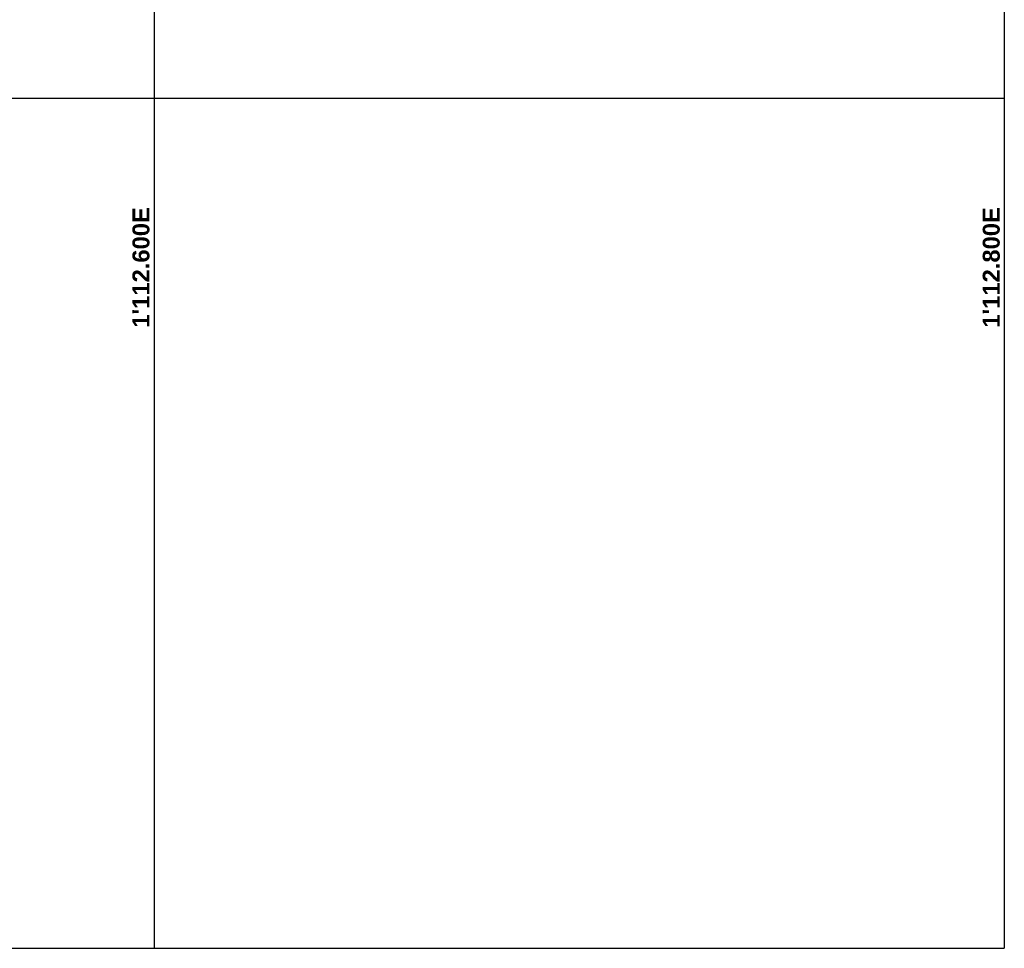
# Model space of a CAD drawing. Header units: metres. Extents: x 1111994 to 1112800, y 1268200 to 1269007.
# Tile 77 of 86: x 1112568 to 1112800, y 1268200 to 1268418. Entities that reach past the tile are written whole.
import ezdxf

# ---------------------------------------------------------------- set-up
doc = ezdxf.new("R2010")
doc.units = ezdxf.units.M
doc.header["$LTSCALE"] = 12.7
doc.header["$MEASUREMENT"] = 0
doc.layers.add('Base', color=251, linetype='Continuous')
doc.styles.add('Estilo_Generado_5', font='arialbd.ttf')

msp = doc.modelspace()

# ---------------------------------------------------------------- linework, layer by layer
at = {"layer": 'Base', "linetype": 'Continuous'}
for p, q in [((1112600, 1269000), (1112600, 1268200)), ((1112800, 1269000), (1112800, 1268200)), ((1112600, 1268850.03), (1112600, 1268231.03)), ((1112000, 1268400), (1112800, 1268400)), ((1112270.03, 1268400), (1112770.13, 1268400)), ((1112000, 1268200), (1112800, 1268200))]:
    msp.add_line(p, q, dxfattribs=at)

# ---------------------------------------------------------------- texts
at = {"layer": 'Base', "linetype": 'Continuous', "char_height": 4, "attachment_point": 7, "rotation": 90, "style": 'Estilo_Generado_5'}
for s, insert in [("{1'112.600E}", (1112598.97, 1268346.02)), ("{1'112.800E}", (1112798.98, 1268346.02))]:
    msp.add_mtext(s, dxfattribs=dict(at, insert=insert))

doc.saveas('drawing.dxf')
